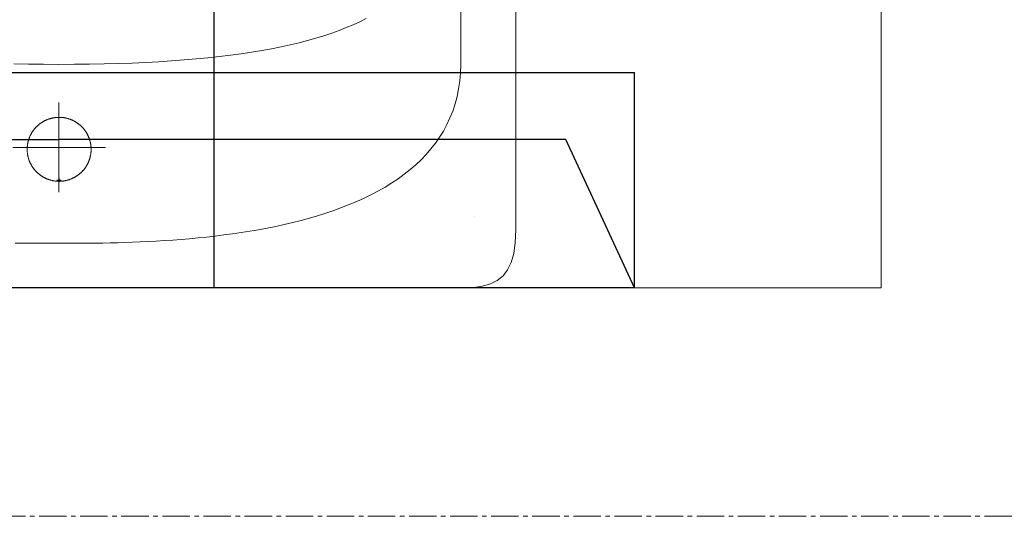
# Model space of a CAD drawing. Header units: centimetres. Extents: x 88729 to 133553, y -16225 to 14174.
# Tile 177 of 231: x 92359 to 92413, y -6861 to -6834. Entities that reach past the tile are written whole.
import ezdxf
from ezdxf.enums import TextEntityAlignment as Align

# ---------------------------------------------------------------- set-up
doc = ezdxf.new("R2010")
doc.units = ezdxf.units.CM
doc.linetypes.add('CENTER2', pattern=[1.125, 0.75, -0.125, 0.125, -0.125])
doc.layers.add('A-ARMATURA', color=252, linetype='Continuous', lineweight=5)
doc.layers.add('E_Istn_pozostaje', color=132, linetype='Continuous', lineweight=25)
for name, color, linetype in [('A-OS', 252, 'CENTER2'), ('A-SCIANY', 252, 'Continuous'), ('A-SUFITY', 252, 'Continuous'), ('E_PODKLAD', 7, 'Continuous'), ('R-MET-IWE', 252, 'Continuous')]:
    doc.layers.add(name, color=color, linetype=linetype)
doc.styles.get("Standard").update_dxf_attribs({"font": 'txt.shx'})

# ---------------------------------------------------------------- blocks, each defined once
blk = doc.blocks.new('RLX_F50_18W')
at = {"ltscale": 0.1}
for p, q in [((5.9, 31.5), (-5.9, 31.5)), ((-5.9, -31.5), (-5.9, 31.5)), ((5.9, 31.5), (-2.224, 27.739)), ((5.9, 31.5), (5.9, -31.5)), ((-2.224, 27.739), (-2.224, 0)), ((-2.224, -27.739), (-2.224, 0)), ((-0.118, 0), (0, 0)), ((0, -0.118), (0, 0.118)), ((0, 0), (0.118, 0))]:
    blk.add_line(p, q, dxfattribs=at)
at = {"ltscale": 0.1, "flags": 9}
blk.add_attdef('RLXLUM', (0, 0), '', height=0.1, dxfattribs=at)
blk = doc.blocks.new('A$C3A7D2EB8')
at = {"layer": 'A-ARMATURA'}
for p, q in [((22.711, 16.627), (22.711, 16.627)), ((1.75, 12.947), (1.75, 12.947))]:
    blk.add_line(p, q, dxfattribs=at)
for points in [[(-22.131, 20.535), (-0.008, 20.535), (22.115, 20.535), (22.679, 20.513), (23.178, 20.443), (23.613, 20.319), (23.987, 20.133), (24.299, 19.879), (24.552, 19.551), (24.746, 19.142), (24.884, 18.645), (24.965, 18.054), (24.992, 17.362), (24.992, -4.665)], [(21.992, -4.636), (21.992, 8.296), (21.975, 8.758), (21.934, 9.206), (21.87, 9.64), (21.784, 10.059), (21.675, 10.464), (21.545, 10.855), (21.395, 11.232), (21.224, 11.596), (21.034, 11.947), (20.825, 12.286), (20.599, 12.611), (20.354, 12.924), (20.093, 13.225), (19.816, 13.514), (19.523, 13.792), (19.216, 14.058), (18.894, 14.312), (18.558, 14.556), (18.209, 14.789), (17.849, 15.012), (17.476, 15.224), (17.092, 15.427), (16.698, 15.619), (16.294, 15.802), (15.881, 15.976), (15.459, 16.141), (15.03, 16.297), (14.593, 16.445), (14.149, 16.584), (13.7, 16.715), (13.245, 16.838), (12.786, 16.954), (12.323, 17.063), (11.856, 17.164), (11.386, 17.258), (10.914, 17.346), (10.441, 17.427), (9.967, 17.503), (9.493, 17.572), (9.019, 17.636), (8.546, 17.694), (8.075, 17.747), (7.606, 17.795), (7.14, 17.839), (6.678, 17.878), (6.22, 17.913), (5.767, 17.944), (5.319, 17.971), (4.878, 17.994), (4.443, 18.015), (4.016, 18.032), (3.597, 18.047), (3.187, 18.059), (2.786, 18.068), (2.395, 18.076), (2.015, 18.082), (1.646, 18.086), (1.289, 18.089), (0.944, 18.091), (0.613, 18.092), (0.295, 18.093), (-0.008, 18.093), (-0.008, 18.093), (-0.311, 18.093), (-0.628, 18.092), (-0.96, 18.091), (-1.304, 18.089), (-1.661, 18.086), (-2.03, 18.082), (-2.411, 18.076)], [(-0.008, 10.387), (-0.008, 15.291)], [(-2.53, 12.856), (2.53, 12.856)], [(-0.008, 8.296), (-0.85, 8.293), (-1.672, 8.284), (-2.472, 8.269)], [(16.81, 5.79), (16.461, 5.962), (16.097, 6.128), (15.72, 6.287), (15.327, 6.44), (14.92, 6.587), (14.497, 6.728), (14.059, 6.862), (13.605, 6.991), (13.135, 7.113), (12.649, 7.229), (12.146, 7.339), (11.627, 7.443), (11.09, 7.541), (10.537, 7.633), (9.966, 7.719), (9.377, 7.799), (8.77, 7.873), (8.145, 7.941), (7.501, 8.002), (6.839, 8.058), (6.157, 8.108), (5.457, 8.152), (4.736, 8.19), (3.997, 8.223), (3.237, 8.249), (2.457, 8.269), (1.656, 8.284), (0.835, 8.293), (-0.008, 8.296)]]:
    blk.add_lwpolyline(points, dxfattribs=at)
blk.add_lwpolyline([(1.75, 12.945), (1.75, 12.968), (1.749, 12.991), (1.748, 13.014), (1.747, 13.037), (1.746, 13.059), (1.745, 13.082), (1.743, 13.105), (1.74, 13.128), (1.738, 13.151), (1.735, 13.173), (1.732, 13.196), (1.729, 13.219), (1.725, 13.241), (1.721, 13.264), (1.717, 13.286), (1.712, 13.309), (1.707, 13.331), (1.702, 13.354), (1.696, 13.376), (1.691, 13.398), (1.685, 13.42), (1.678, 13.442), (1.672, 13.464), (1.665, 13.486), (1.658, 13.508), (1.65, 13.529), (1.642, 13.551), (1.634, 13.572), (1.626, 13.594), (1.617, 13.615), (1.608, 13.636), (1.599, 13.657), (1.59, 13.678), (1.58, 13.699), (1.57, 13.719), (1.56, 13.74), (1.549, 13.76), (1.539, 13.78), (1.528, 13.8), (1.516, 13.82), (1.505, 13.84), (1.493, 13.86), (1.481, 13.879), (1.469, 13.898), (1.456, 13.917), (1.443, 13.936), (1.43, 13.955), (1.417, 13.974), (1.403, 13.992), (1.389, 14.011), (1.375, 14.029), (1.361, 14.047), (1.347, 14.064), (1.332, 14.082), (1.317, 14.099), (1.302, 14.116), (1.286, 14.133), (1.271, 14.15), (1.255, 14.167), (1.239, 14.183), (1.222, 14.199), (1.206, 14.215), (1.189, 14.231), (1.172, 14.246), (1.155, 14.261), (1.138, 14.276), (1.12, 14.291), (1.103, 14.306), (1.085, 14.32), (1.067, 14.334), (1.049, 14.348), (1.03, 14.362), (1.012, 14.375), (0.993, 14.388), (0.974, 14.401), (0.955, 14.413), (0.935, 14.426), (0.916, 14.438), (0.896, 14.45), (0.877, 14.461), (0.857, 14.473), (0.837, 14.484), (0.817, 14.495), (0.796, 14.505), (0.776, 14.516), (0.755, 14.526), (0.734, 14.535), (0.714, 14.545), (0.693, 14.554), (0.671, 14.563), (0.65, 14.572), (0.629, 14.58), (0.608, 14.588), (0.586, 14.596), (0.564, 14.603), (0.543, 14.611), (0.521, 14.618), (0.499, 14.624), (0.477, 14.631), (0.455, 14.637), (0.433, 14.643), (0.41, 14.648), (0.388, 14.653), (0.366, 14.658), (0.343, 14.663), (0.321, 14.667), (0.298, 14.671), (0.276, 14.675), (0.253, 14.679), (0.23, 14.682), (0.208, 14.685), (0.185, 14.687), (0.162, 14.689), (0.139, 14.691), (0.116, 14.693), (0.094, 14.694), (0.071, 14.696), (0.048, 14.696), (0.025, 14.697), (0.002, 14.697), (-0.021, 14.697), (-0.044, 14.696), (-0.067, 14.696), (-0.09, 14.695), (-0.112, 14.693), (-0.135, 14.692), (-0.158, 14.69), (-0.181, 14.688), (-0.204, 14.685), (-0.226, 14.682), (-0.249, 14.679), (-0.272, 14.676), (-0.294, 14.672), (-0.317, 14.668), (-0.339, 14.664), (-0.362, 14.659), (-0.384, 14.654), (-0.407, 14.649), (-0.429, 14.644), (-0.451, 14.638), (-0.473, 14.632), (-0.495, 14.625), (-0.517, 14.619), (-0.539, 14.612), (-0.561, 14.605), (-0.582, 14.597), (-0.604, 14.59), (-0.625, 14.581), (-0.647, 14.573), (-0.668, 14.565), (-0.689, 14.556), (-0.71, 14.547), (-0.731, 14.537), (-0.752, 14.527), (-0.772, 14.517), (-0.793, 14.507), (-0.813, 14.497), (-0.833, 14.486), (-0.853, 14.475), (-0.873, 14.464), (-0.893, 14.452), (-0.913, 14.44), (-0.932, 14.428), (-0.951, 14.416), (-0.971, 14.403), (-0.989, 14.39), (-1.008, 14.377), (-1.027, 14.364), (-1.045, 14.35), (-1.064, 14.337), (-1.082, 14.323), (-1.1, 14.308), (-1.117, 14.294), (-1.135, 14.279), (-1.152, 14.264), (-1.169, 14.249), (-1.186, 14.234), (-1.203, 14.218), (-1.22, 14.202), (-1.236, 14.186), (-1.252, 14.17), (-1.268, 14.153), (-1.284, 14.136), (-1.299, 14.12), (-1.314, 14.103), (-1.329, 14.085), (-1.344, 14.068), (-1.359, 14.05), (-1.373, 14.032), (-1.387, 14.014), (-1.401, 13.996), (-1.415, 13.977), (-1.428, 13.959), (-1.441, 13.94), (-1.454, 13.921), (-1.467, 13.902), (-1.479, 13.883), (-1.491, 13.863), (-1.503, 13.844), (-1.515, 13.824), (-1.526, 13.804), (-1.537, 13.784), (-1.548, 13.764), (-1.558, 13.743), (-1.569, 13.723), (-1.579, 13.702), (-1.588, 13.682), (-1.598, 13.661), (-1.607, 13.64), (-1.616, 13.619), (-1.625, 13.598), (-1.633, 13.576), (-1.641, 13.555), (-1.649, 13.533), (-1.656, 13.512), (-1.664, 13.49), (-1.671, 13.468), (-1.677, 13.446), (-1.684, 13.424), (-1.69, 13.402), (-1.696, 13.38), (-1.701, 13.358), (-1.706, 13.335), (-1.711, 13.313), (-1.716, 13.291), (-1.72, 13.268), (-1.724, 13.246), (-1.728, 13.223), (-1.732, 13.2), (-1.735, 13.178), (-1.738, 13.155), (-1.74, 13.132), (-1.742, 13.109), (-1.744, 13.087), (-1.746, 13.064), (-1.748, 13.041), (-1.749, 13.018), (-1.749, 12.995), (-1.75, 12.972), (-1.75, 12.949), (-1.75, 12.926), (-1.75, 12.903), (-1.749, 12.881), (-1.748, 12.858), (-1.746, 12.835), (-1.745, 12.812), (-1.743, 12.789), (-1.741, 12.766), (-1.738, 12.744), (-1.735, 12.721), (-1.732, 12.698), (-1.729, 12.676), (-1.725, 12.653), (-1.721, 12.63), (-1.717, 12.608), (-1.712, 12.585), (-1.707, 12.563), (-1.702, 12.541), (-1.697, 12.519), (-1.691, 12.496), (-1.685, 12.474), (-1.679, 12.452), (-1.672, 12.43), (-1.665, 12.408), (-1.658, 12.387), (-1.65, 12.365), (-1.643, 12.344), (-1.635, 12.322), (-1.626, 12.301), (-1.618, 12.28), (-1.609, 12.258), (-1.6, 12.237), (-1.59, 12.216), (-1.581, 12.196), (-1.571, 12.175), (-1.56, 12.155), (-1.55, 12.134), (-1.539, 12.114), (-1.528, 12.094), (-1.517, 12.074), (-1.505, 12.054), (-1.493, 12.035), (-1.481, 12.015), (-1.469, 11.996), (-1.456, 11.977), (-1.444, 11.958), (-1.43, 11.939), (-1.417, 11.92), (-1.404, 11.902), (-1.39, 11.884), (-1.376, 11.866), (-1.361, 11.848), (-1.347, 11.83), (-1.332, 11.812), (-1.317, 11.795), (-1.302, 11.778), (-1.287, 11.761), (-1.271, 11.744), (-1.255, 11.728), (-1.239, 11.711), (-1.223, 11.695), (-1.206, 11.679), (-1.19, 11.664), (-1.173, 11.648), (-1.156, 11.633), (-1.138, 11.618), (-1.121, 11.603), (-1.103, 11.589), (-1.085, 11.574), (-1.067, 11.56), (-1.049, 11.546), (-1.031, 11.533), (-1.012, 11.519), (-0.993, 11.506), (-0.974, 11.493), (-0.955, 11.481), (-0.936, 11.468), (-0.916, 11.456), (-0.897, 11.444), (-0.877, 11.433), (-0.857, 11.421), (-0.837, 11.41), (-0.817, 11.4), (-0.797, 11.389), (-0.776, 11.379), (-0.756, 11.369), (-0.735, 11.359), (-0.714, 11.349), (-0.693, 11.34), (-0.672, 11.331), (-0.651, 11.323), (-0.629, 11.314), (-0.608, 11.306), (-0.586, 11.298), (-0.565, 11.291), (-0.543, 11.284), (-0.521, 11.277), (-0.499, 11.27), (-0.477, 11.263), (-0.455, 11.257), (-0.433, 11.252), (-0.411, 11.246), (-0.389, 11.241), (-0.366, 11.236), (-0.344, 11.231), (-0.321, 11.227), (-0.299, 11.223), (-0.276, 11.219), (-0.254, 11.216), (-0.231, 11.212), (-0.208, 11.21), (-0.185, 11.207), (-0.163, 11.205), (-0.14, 11.203), (-0.117, 11.201), (-0.094, 11.2), (-0.071, 11.199), (-0.048, 11.198), (-0.025, 11.197), (-0.002, 11.197), (0.02, 11.197), (0.043, 11.198), (0.066, 11.198), (0.089, 11.199), (0.112, 11.201), (0.135, 11.202), (0.158, 11.204), (0.18, 11.206), (0.203, 11.209), (0.226, 11.212), (0.249, 11.215), (0.271, 11.218), (0.294, 11.222), (0.316, 11.226), (0.339, 11.23), (0.361, 11.235), (0.384, 11.24), (0.406, 11.245), (0.428, 11.25), (0.45, 11.256), (0.473, 11.262), (0.495, 11.269), (0.517, 11.275), (0.538, 11.282), (0.56, 11.289), (0.582, 11.297), (0.603, 11.305), (0.625, 11.313), (0.646, 11.321), (0.667, 11.329), (0.688, 11.338), (0.709, 11.348), (0.73, 11.357), (0.751, 11.367), (0.772, 11.377), (0.792, 11.387), (0.813, 11.397), (0.833, 11.408), (0.853, 11.419), (0.873, 11.43), (0.893, 11.442), (0.912, 11.454), (0.932, 11.466), (0.951, 11.478), (0.97, 11.491), (0.989, 11.504), (1.008, 11.517), (1.027, 11.53), (1.045, 11.544), (1.063, 11.557), (1.081, 11.571), (1.099, 11.586), (1.117, 11.6), (1.135, 11.615), (1.152, 11.63), (1.169, 11.645), (1.186, 11.66), (1.203, 11.676), (1.219, 11.692), (1.236, 11.708), (1.252, 11.724), (1.268, 11.741), (1.283, 11.757), (1.299, 11.774), (1.314, 11.792), (1.329, 11.809), (1.344, 11.826), (1.358, 11.844), (1.373, 11.862), (1.387, 11.88), (1.401, 11.898), (1.414, 11.917), (1.428, 11.935), (1.441, 11.954), (1.454, 11.973), (1.466, 11.992), (1.479, 12.011), (1.491, 12.031), (1.503, 12.05), (1.514, 12.07), (1.525, 12.09), (1.537, 12.11), (1.547, 12.13), (1.558, 12.15), (1.568, 12.171), (1.578, 12.192), (1.588, 12.212), (1.597, 12.233), (1.607, 12.254), (1.616, 12.275), (1.624, 12.296), (1.633, 12.318), (1.641, 12.339), (1.649, 12.361), (1.656, 12.382), (1.663, 12.404), (1.67, 12.426), (1.677, 12.448), (1.683, 12.47), (1.689, 12.492), (1.695, 12.514), (1.701, 12.536), (1.706, 12.559), (1.711, 12.581), (1.716, 12.603), (1.72, 12.626), (1.724, 12.648), (1.728, 12.671), (1.731, 12.694), (1.734, 12.716), (1.737, 12.739), (1.74, 12.762), (1.742, 12.785), (1.744, 12.807), (1.746, 12.83), (1.747, 12.853), (1.748, 12.876), (1.749, 12.899), (1.75, 12.922), (1.75, 12.945)], close=True, dxfattribs=at)
blk = doc.blocks.new('A$Ce817dbbb')
at = {"layer": 'A-OS', "color": 252, "lineweight": 9, "ltscale": 2}
blk.add_line((-2608.234, -17326.517), (3323.946, -17326.517), dxfattribs=at)
at = {"layer": 'A-SCIANY', "color": 252, "lineweight": 9, "ltscale": 3}
for p, q in [((1004.104, -17314.017), (1004.104, -17091.017)), ((629.104, -17314.017), (1004.104, -17314.017))]:
    blk.add_line(p, q, dxfattribs=at)
at = {"layer": 'A-SUFITY', "ltscale": 0.1}
blk.add_line((967.604, -17314.017), (967.604, -17091.017), dxfattribs=at)
at = {"layer": 'A-ARMATURA', "color": 252, "lineweight": 9, "xscale": -1, "rotation": 180}
blk.add_blockref('A$C3A7D2EB8', (959.112, -17293.482), dxfattribs=at)
at = {"layer": 'R-MET-IWE', "color": 252, "lineweight": 9, "width": 0.75}
for tag, rotation, p in [('0-', 90, (-1139.045, -4143.611)), ('0-', 90, (-1113.045, -4143.611)), ('0-', 90, (-1087.045, -4143.611)), ('2-', 90, (-796.045, -4143.611)), ('2-', 90, (-505.045, -4143.611)), ('0-', 90, (-480.045, -4143.611)), ('0-', 90, (-456.045, -4143.611)), ('2-', 90, (-166.045, -4143.611)), ('2-', 90, (-625.663, -4833.611)), ('2-', 90, (-599.663, -4833.611)), ('2-', 90, (-573.663, -4833.611)), ('0-', 180, (-2169.638, -4848.468)), ('0-', 180, (-2169.638, -4873.468)), ('0-', 180, (-2169.638, -4899.468)), ('-2', 90, (-1661.47, -4961.645)), ('-2', 90, (-1636.47, -4961.645)), ('0-', 270, (-1489.782, -4968.061)), ('0-', 270, (-1464.782, -4968.061)), ('0-', 270, (-1439.782, -4968.061)), ('0-', 270, (-1364.782, -4968.061)), ('0-', 270, (-1339.782, -4968.061)), ('0-', 270, (-1314.782, -4968.061)), ('0-', 270, (328.218, -4968.061)), ('0-', 270, (354.218, -4968.061)), ('0-', 270, (1256.218, -4968.061)), ('0-', 270, (1282.218, -4968.061)), ('0-', 90, (-513.045, -5496.611)), ('0-', 90, (-487.045, -5496.611)), ('K.S.-', 90, (-487.045, -5766.111)), ('0-', 90, (-513.045, -5766.111)), ('1-', 90, (-539.045, -6114.611)), ('0-', 90, (-513.045, -6114.611)), ('0-', 90, (-487.045, -6114.611)), ('0-', 90, (301.955, -6545.611)), ('0-', 90, (327.955, -6545.611)), ('0-', 90, (353.955, -6545.611)), ('0-', 90, (416.113, -6545.611)), ('0-', 90, (1255.955, -6545.611)), ('0-', 90, (1281.955, -6545.611)), ('1-', 90, (2382.955, -6845.611)), ('1-', 90, (2408.955, -6845.611)), ('1-', 90, (2434.955, -6845.611)), ('1-', 90, (2827.955, -6845.611)), ('1-', 90, (2853.955, -6845.611)), ('1-', 90, (2879.955, -6845.611)), ('<-2', 90, (-910.64, -10482.409)), ('2->', 90, (-718.146, -10854.38)), ('2->', 90, (-692.146, -10854.38)), ('2->', 90, (-744.146, -10870.803)), ('-0', 90, (-186.093, -12450.121)), ('1-', 90, (2264.472, -12866.38)), ('1-', 90, (2290.472, -12866.38)), ('1-', 90, (2316.472, -12866.38)), ('1-', 90, (2709.472, -12866.38)), ('1-', 90, (2735.472, -12866.38)), ('1-', 90, (2761.472, -12866.38)), ('<-KL', 90, (-700.012, -16780.913)), ('-0', 90, (-179.939, -18957.533)), ('0->', 90, (-1257.528, -23179.046)), ('0->', 90, (-1231.528, -23179.046)), ('0->', 90, (-1205.528, -23179.046)), ('0->', 90, (-600.528, -23179.046)), ('0->', 90, (-574.528, -23179.046)), ('0->', 90, (-1692.528, -24074.046)), ('0->', 90, (-1666.528, -24074.046)), ('0->', 90, (-1640.528, -24074.046)), ('0->', 90, (-1486.528, -24074.046)), ('0->', 90, (-1460.528, -24074.046)), ('0->', 90, (-1434.528, -24074.046)), ('<-0', 90, (-499.818, -24383.565)), ('<-0', 90, (-298.109, -24383.565)), ('<-0', 180, (-587.122, -25088.859)), ('<-0', 270, (-496.631, -25202.677)), ('<-0', 180, (-1353.253, -25419.359)), ('<-0', 180, (-1187.253, -25444.101)), ('<-0', 90, (-179.614, -25454.222)), ('<-0', 90, (-69.593, -26375.359)), ('<-0', 90, (-43.593, -26375.359))]:
    blk.add_attdef(tag, text='', height=17, rotation=rotation, dxfattribs=at).set_placement(p, align=Align.MIDDLE)
for tag, p in [('2-', (1424.812, -4179.204)), ('2-', (1424.812, -4205.204)), ('K.S.-', (-76.891, -4264.204)), ('KL-', (-613.132, -4292.185)), ('1-', (-613.132, -4312.185)), ('1-', (-613.132, -4332.185)), ('K.S.-', (1414.126, -4333.662)), ('0-', (-70.188, -4341.204)), ('0-', (469.812, -4341.204)), ('1-', (-613.132, -4352.185)), ('0-', (1424.812, -4361.204)), ('0-', (-70.188, -4367.204)), ('1-', (469.812, -4367.204)), ('0-', (1099.812, -4368.204)), ('2-', (1424.812, -4387.204)), ('1-', (-70.188, -4393.204)), ('1-', (469.812, -4393.204)), ('1-', (1099.812, -4394.204)), ('2-', (1424.812, -4413.204)), ('2-', (-70.188, -4419.204)), ('2-', (1099.812, -4420.204)), ('2-', (469.812, -4444.204)), ('K.S.-', (-76.891, -4445.204)), ('2-', (1099.812, -4446.204)), ('2-', (469.812, -4470.204)), ('2-', (-825.188, -4496.204)), ('2-', (-825.188, -4522.204)), ('2-', (-70.188, -4574.204)), ('2-', (-70.188, -4600.204)), ('K.S.-', (1089.126, -4600.662)), ('2-', (1099.812, -4653.204)), ('2-', (-70.188, -4669.204)), ('2-', (1099.812, -4679.204)), ('-1', (1806.777, -4690.779)), ('1-', (-70.188, -4695.204)), ('2-', (1099.812, -4705.204)), ('-1', (1806.777, -4716.295)), ('K.S.-', (-73.204, -4721.204)), ('-1', (1806.777, -4743.07)), ('FR-', (-70.188, -4747.204)), ('0-', (-1066.188, -6382.704)), ('0-', (-1066.188, -6408.704)), ('2-', (1729.812, -6586.204)), ('2-', (1729.812, -6612.204)), ('2-', (1729.812, -6638.204)), ('2-', (1729.812, -6664.204)), ('K.S.-', (469.812, -6788.204)), ('1-', (-962.188, -6915.204)), ('2-', (1729.812, -6923.204)), ('1-', (-460.188, -6923.204)), ('1-', (469.812, -6923.204)), ('2-', (1729.812, -6949.204)), ('1-', (-460.188, -6949.204)), ('1-', (469.812, -6949.204)), ('K.S.-', (2901.812, -6960.204)), ('2-', (1729.812, -6975.204)), ('2-', (1729.812, -7001.204)), ('2-', (-460.188, -7026.204)), ('0-', (469.812, -7026.204)), ('2-', (-460.188, -7052.204)), ('0-', (469.812, -7052.204)), ('2-', (-460.188, -7078.204)), ('2-', (469.812, -7078.204)), ('1-', (2901.812, -7088.204)), ('2-', (469.812, -7104.204)), ('1-', (2901.812, -7114.204)), ('0-', (1729.812, -7131.204)), ('2-', (-460.188, -7141.204)), ('0-', (1729.812, -7157.204)), ('2-', (-460.188, -7167.204)), ('2-', (469.812, -7181.204)), ('2-', (1729.812, -7183.204)), ('0-', (-460.188, -7193.204)), ('2-', (469.812, -7207.204)), ('2-', (1729.812, -7209.204)), ('K.S.-', (-470.874, -7217.662)), ('2-', (469.812, -7233.204)), ('2-', (1729.812, -7235.204)), ('1-', (-460.188, -7245.204)), ('2-', (469.812, -7259.204)), ('2-', (1729.812, -7261.204)), ('2-', (1729.812, -7287.204)), ('2-', (-460.188, -7297.204)), ('2->', (-943.671, -10542.973)), ('-1', (1688.294, -10711.548)), ('-1', (1688.294, -10737.548)), ('-1', (1688.294, -10763.548)), ('<-2', (1685.551, -12605.392)), ('2->', (1611.329, -12636.472)), ('2->', (1611.329, -12658.973)), ('2->', (1590.766, -12684.973)), ('K.S.-', (2783.329, -12980.973)), ('2->', (-578.671, -13046.973)), ('2->', (-578.671, -13072.973)), ('<-2', (-476.881, -13105.942)), ('1-', (2783.329, -13108.973)), ('1-', (2783.329, -13134.973)), ('<-1', (-610.787, -16857.829)), ('<-1', (-610.787, -16877.829)), ('<-1', (1688.294, -17218.96)), ('<-1', (1688.294, -17244.96)), ('<-1', (1688.294, -17270.96)), ('<-1', (-478.914, -18553.429)), ('<-0', (-2287.983, -23879.575)), ('<-0', (-2287.983, -23905.575)), ('<-0', (-2287.983, -23931.575)), ('<-0', (-343.077, -24738.183)), ('<-0', (-478.914, -25059.683))]:
    blk.add_attdef(tag, text='', height=17, dxfattribs=at).set_placement(p, align=Align.MIDDLE)

msp = doc.modelspace()

# ---------------------------------------------------------------- block references
at = {"layer": 'E_Istn_pozostaje', "rotation": 270.0000738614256}
msp.add_blockref('RLX_F50_18W', (92360.978, -6842.726), dxfattribs=at)
at = {"layer": 'E_PODKLAD'}
msp.add_blockref('A$Ce817dbbb', (91401.874, 10465.391), dxfattribs=at)

doc.saveas('drawing.dxf')
